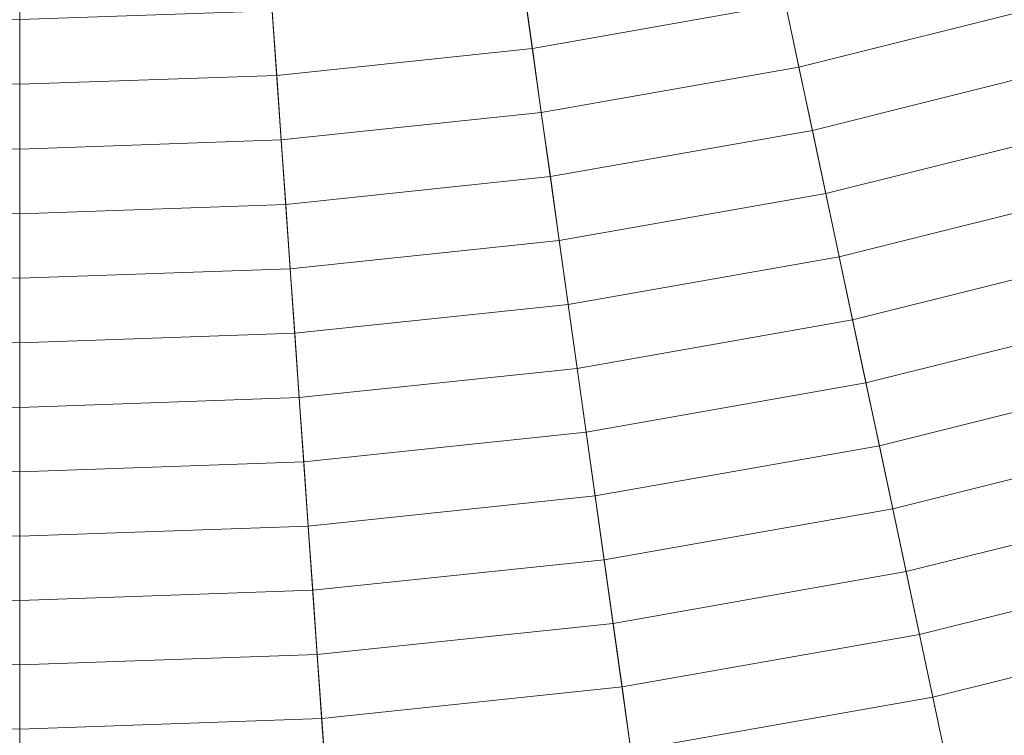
# Model space of a CAD drawing. Header units: centimetres. Extents: x -3.01 to 4.18, y -6.48 to 0.72.
# Tile 84 of 256: x 0.59 to 1.02, y -4.79 to -4.47. Entities that reach past the tile are written whole.
import ezdxf

# ---------------------------------------------------------------- set-up
doc = ezdxf.new("R2010")
doc.units = ezdxf.units.CM
doc.header["$LTSCALE"] = 2.54
doc.layers.add('Lucido design-1', color=7, linetype='Continuous')

# ---------------------------------------------------------------- blocks, each defined once
blk = doc.blocks.new('Gruppo-1')
at = {"color": 142, "linetype": 'Continuous', "lineweight": 9}
for points in [[(0.33533, -6.47076, -13.70234), (0.58636, -6.47952, -13.70234), (0.58636, -2.88306, -13.70234), (0.58621, -2.88305, -13.70234)], [(0.58636, -6.47952, -13.70234), (0.83739, -6.47076, -13.70234), (0.58651, -2.88305, -13.70234), (0.58636, -2.88306, -13.70234)], [(0.58636, -6.47952, -13.70234), (0.58636, -2.88306, -13.70234), (0.58636, -2.88306, -13.70234)], [(0.83739, -6.47076, -13.70234), (1.08719, -6.4445, -13.70234), (0.58666, -2.88304, -13.70234), (0.58651, -2.88305, -13.70234)], [(1.08719, -6.4445, -13.70234), (1.33456, -6.40089, -13.70234), (0.58681, -2.88301, -13.70234), (0.58666, -2.88304, -13.70234)], [(1.33456, -6.40089, -13.70234), (1.57828, -6.34012, -13.70234), (0.58696, -2.88298, -13.70234), (0.58681, -2.88301, -13.70234)], [(1.57828, -6.34012, -13.70234), (1.81716, -6.2625, -13.70234), (0.5871, -2.88293, -13.70234), (0.58696, -2.88298, -13.70234)], [(1.81716, -6.2625, -13.70234), (2.05005, -6.16841, -13.70234), (0.58724, -2.88287, -13.70234), (0.5871, -2.88293, -13.70234)], [(2.05005, -6.16841, -13.70234), (2.27581, -6.0583, -13.70234), (0.58738, -2.88281, -13.70234), (0.58724, -2.88287, -13.70234)], [(2.27581, -6.0583, -13.70234), (2.49334, -5.93271, -13.70234), (0.58751, -2.88273, -13.70234), (0.58738, -2.88281, -13.70234)], [(2.49334, -5.93271, -13.70234), (2.70158, -5.79225, -13.70234), (0.58763, -2.88265, -13.70234), (0.58751, -2.88273, -13.70234)], [(2.70158, -5.79225, -13.70234), (2.89951, -5.63761, -13.70234), (0.58775, -2.88255, -13.70234), (0.58763, -2.88265, -13.70234)], [(2.89951, -5.63761, -13.70234), (3.08618, -5.46953, -13.70234), (0.58786, -2.88245, -13.70234), (0.58775, -2.88255, -13.70234)], [(3.08618, -5.46953, -13.70234), (3.26066, -5.28885, -13.70234), (0.58797, -2.88234, -13.70234), (0.58786, -2.88245, -13.70234)], [(3.26066, -5.28885, -13.70234), (3.42212, -5.09643, -13.70234), (0.58806, -2.88223, -13.70234), (0.58797, -2.88234, -13.70234)], [(3.42212, -5.09643, -13.70234), (3.56976, -4.89322, -13.70234), (0.58815, -2.88211, -13.70234), (0.58806, -2.88223, -13.70234)], [(3.56976, -4.89322, -13.70234), (3.70286, -4.68021, -13.70234), (0.58823, -2.88198, -13.70234), (0.58815, -2.88211, -13.70234)], [(3.70286, -4.68021, -13.70234), (3.82078, -4.45843, -13.70234), (0.5883, -2.88185, -13.70234), (0.58823, -2.88198, -13.70234)], [(0.80818, -4.4592, -12.77612), (0.91773, -4.43988, -12.77612), (0.92366, -4.46778, -12.78226), (0.81215, -4.48744, -12.78226)], [(0.92366, -4.46778, -12.78226), (1.03354, -4.44038, -12.78226), (1.04139, -4.46778, -12.7885), (0.92959, -4.49566, -12.7885)], [(0.69754, -4.47083, -12.77612), (0.80818, -4.4592, -12.77612), (0.81215, -4.48744, -12.78226), (0.69953, -4.49928, -12.78226)], [(0.81215, -4.48744, -12.78226), (0.92366, -4.46778, -12.78226), (0.92959, -4.49566, -12.7885), (0.81611, -4.51567, -12.7885)], [(0.92959, -4.49566, -12.7885), (1.04139, -4.46778, -12.7885), (1.04924, -4.49516, -12.79485), (0.93551, -4.52351, -12.79485)], [(0.47518, -4.47083, -12.77612), (0.58636, -4.47471, -12.77612), (0.58636, -4.50323, -12.78226), (0.47319, -4.49928, -12.78226)], [(0.58636, -4.47471, -12.77612), (0.69754, -4.47083, -12.77612), (0.69953, -4.49928, -12.78226), (0.58636, -4.50323, -12.78226)], [(0.58636, -4.47471, -12.77612), (0.58636, -4.50323, -12.78226), (0.58636, -4.50323, -12.78226)], [(0.69953, -4.49928, -12.78226), (0.81215, -4.48744, -12.78226), (0.81611, -4.51567, -12.7885), (0.70152, -4.52771, -12.7885)], [(0.81611, -4.51567, -12.7885), (0.92959, -4.49566, -12.7885), (0.93551, -4.52351, -12.79485), (0.82008, -4.54387, -12.79485)], [(0.93551, -4.52351, -12.79485), (1.04924, -4.49516, -12.79485), (1.05709, -4.52251, -12.80129), (0.94143, -4.55135, -12.80129)], [(0.47319, -4.49928, -12.78226), (0.58636, -4.50323, -12.78226), (0.58636, -4.53173, -12.7885), (0.4712, -4.52771, -12.7885)], [(0.58636, -4.50323, -12.78226), (0.69953, -4.49928, -12.78226), (0.70152, -4.52771, -12.7885), (0.58636, -4.53173, -12.7885)], [(0.58636, -4.50323, -12.78226), (0.58636, -4.53173, -12.7885), (0.58636, -4.53173, -12.7885)], [(0.70152, -4.52771, -12.7885), (0.81611, -4.51567, -12.7885), (0.82008, -4.54387, -12.79485), (0.7035, -4.55612, -12.79485)], [(0.82008, -4.54387, -12.79485), (0.93551, -4.52351, -12.79485), (0.94143, -4.55135, -12.80129), (0.82404, -4.57205, -12.80129)], [(0.94143, -4.55135, -12.80129), (1.05709, -4.52251, -12.80129), (1.06492, -4.54984, -12.80783), (0.94734, -4.57916, -12.80783)], [(0.4712, -4.52771, -12.7885), (0.58636, -4.53173, -12.7885), (0.58636, -4.56021, -12.79485), (0.46922, -4.55612, -12.79485)], [(0.58636, -4.53173, -12.7885), (0.70152, -4.52771, -12.7885), (0.7035, -4.55612, -12.79485), (0.58636, -4.56021, -12.79485)], [(0.58636, -4.53173, -12.7885), (0.58636, -4.56021, -12.79485), (0.58636, -4.56021, -12.79485)], [(0.7035, -4.55612, -12.79485), (0.82008, -4.54387, -12.79485), (0.82404, -4.57205, -12.80129), (0.70549, -4.58451, -12.80129)], [(0.94734, -4.57916, -12.80783), (1.06492, -4.54984, -12.80783), (1.07275, -4.57715, -12.81447), (0.95324, -4.60695, -12.81447)], [(0.82404, -4.57205, -12.80129), (0.94143, -4.55135, -12.80129), (0.94734, -4.57916, -12.80783), (0.82799, -4.6002, -12.80783)], [(0.46922, -4.55612, -12.79485), (0.58636, -4.56021, -12.79485), (0.58636, -4.58867, -12.80129), (0.46723, -4.58451, -12.80129)], [(0.58636, -4.56021, -12.79485), (0.7035, -4.55612, -12.79485), (0.70549, -4.58451, -12.80129), (0.58636, -4.58867, -12.80129)], [(0.58636, -4.56021, -12.79485), (0.58636, -4.58867, -12.80129), (0.58636, -4.58867, -12.80129)], [(0.70549, -4.58451, -12.80129), (0.82404, -4.57205, -12.80129), (0.82799, -4.6002, -12.80783), (0.70747, -4.61287, -12.80783)], [(0.82799, -4.6002, -12.80783), (0.94734, -4.57916, -12.80783), (0.95324, -4.60695, -12.81447), (0.83195, -4.62834, -12.81447)], [(0.95324, -4.60695, -12.81447), (1.07275, -4.57715, -12.81447), (1.08058, -4.60444, -12.82121), (0.95915, -4.63472, -12.82121)], [(0.46723, -4.58451, -12.80129), (0.58636, -4.58867, -12.80129), (0.58636, -4.6171, -12.80783), (0.46525, -4.61287, -12.80783)], [(0.58636, -4.58867, -12.80129), (0.70549, -4.58451, -12.80129), (0.70747, -4.61287, -12.80783), (0.58636, -4.6171, -12.80783)], [(0.58636, -4.58867, -12.80129), (0.58636, -4.6171, -12.80783), (0.58636, -4.6171, -12.80783)], [(0.70747, -4.61287, -12.80783), (0.82799, -4.6002, -12.80783), (0.83195, -4.62834, -12.81447), (0.70945, -4.64121, -12.81447)], [(0.83195, -4.62834, -12.81447), (0.95324, -4.60695, -12.81447), (0.95915, -4.63472, -12.82121), (0.8359, -4.65645, -12.82121)], [(0.95915, -4.63472, -12.82121), (1.08058, -4.60444, -12.82121), (1.0884, -4.6317, -12.82804), (0.96504, -4.66246, -12.82804)], [(0.46525, -4.61287, -12.80783), (0.58636, -4.6171, -12.80783), (0.58636, -4.64551, -12.81447), (0.46327, -4.64121, -12.81447)], [(0.58636, -4.6171, -12.80783), (0.70747, -4.61287, -12.80783), (0.70945, -4.64121, -12.81447), (0.58636, -4.64551, -12.81447)], [(0.58636, -4.6171, -12.80783), (0.58636, -4.64551, -12.81447), (0.58636, -4.64551, -12.81447)], [(0.70945, -4.64121, -12.81447), (0.83195, -4.62834, -12.81447), (0.8359, -4.65645, -12.82121), (0.71143, -4.66953, -12.82121)], [(0.96504, -4.66246, -12.82804), (1.0884, -4.6317, -12.82804), (1.09621, -4.65895, -12.83497), (0.97094, -4.69018, -12.83497)], [(0.8359, -4.65645, -12.82121), (0.95915, -4.63472, -12.82121), (0.96504, -4.66246, -12.82804), (0.83985, -4.68454, -12.82804)], [(0.46327, -4.64121, -12.81447), (0.58636, -4.64551, -12.81447), (0.58636, -4.6739, -12.82121), (0.46129, -4.66953, -12.82121)], [(0.58636, -4.64551, -12.81447), (0.70945, -4.64121, -12.81447), (0.71143, -4.66953, -12.82121), (0.58636, -4.6739, -12.82121)], [(0.58636, -4.64551, -12.81447), (0.58636, -4.6739, -12.82121), (0.58636, -4.6739, -12.82121)], [(0.71143, -4.66953, -12.82121), (0.8359, -4.65645, -12.82121), (0.83985, -4.68454, -12.82804), (0.71341, -4.69782, -12.82804)], [(0.97094, -4.69018, -12.83497), (1.09621, -4.65895, -12.83497), (1.10401, -4.68617, -12.842), (0.97682, -4.71788, -12.842)], [(0.83985, -4.68454, -12.82804), (0.96504, -4.66246, -12.82804), (0.97094, -4.69018, -12.83497), (0.84379, -4.7126, -12.83497)], [(0.46129, -4.66953, -12.82121), (0.58636, -4.6739, -12.82121), (0.58636, -4.70226, -12.82804), (0.45931, -4.69782, -12.82804)], [(0.58636, -4.6739, -12.82121), (0.71143, -4.66953, -12.82121), (0.71341, -4.69782, -12.82804), (0.58636, -4.70226, -12.82804)], [(0.58636, -4.6739, -12.82121), (0.58636, -4.70226, -12.82804), (0.58636, -4.70226, -12.82804)], [(0.71341, -4.69782, -12.82804), (0.83985, -4.68454, -12.82804), (0.84379, -4.7126, -12.83497), (0.71539, -4.7261, -12.83497)], [(0.97682, -4.71788, -12.842), (1.10401, -4.68617, -12.842), (1.11181, -4.71337, -12.84913), (0.98271, -4.74556, -12.84913)], [(0.84379, -4.7126, -12.83497), (0.97094, -4.69018, -12.83497), (0.97682, -4.71788, -12.842), (0.84773, -4.74064, -12.842)], [(0.45931, -4.69782, -12.82804), (0.58636, -4.70226, -12.82804), (0.58636, -4.7306, -12.83497), (0.45733, -4.7261, -12.83497)], [(0.58636, -4.70226, -12.82804), (0.71341, -4.69782, -12.82804), (0.71539, -4.7261, -12.83497), (0.58636, -4.7306, -12.83497)], [(0.58636, -4.70226, -12.82804), (0.58636, -4.7306, -12.83497), (0.58636, -4.7306, -12.83497)], [(0.71539, -4.7261, -12.83497), (0.84379, -4.7126, -12.83497), (0.84773, -4.74064, -12.842), (0.71737, -4.75435, -12.842)], [(0.98271, -4.74556, -12.84913), (1.11181, -4.71337, -12.84913), (1.11961, -4.74054, -12.85636), (0.98858, -4.77321, -12.85636)], [(0.84773, -4.74064, -12.842), (0.97682, -4.71788, -12.842), (0.98271, -4.74556, -12.84913), (0.85167, -4.76866, -12.84913)], [(0.45733, -4.7261, -12.83497), (0.58636, -4.7306, -12.83497), (0.58636, -4.75892, -12.842), (0.45536, -4.75435, -12.842)], [(0.58636, -4.7306, -12.83497), (0.71539, -4.7261, -12.83497), (0.71737, -4.75435, -12.842), (0.58636, -4.75892, -12.842)], [(0.58636, -4.7306, -12.83497), (0.58636, -4.75892, -12.842), (0.58636, -4.75892, -12.842)], [(0.71737, -4.75435, -12.842), (0.84773, -4.74064, -12.842), (0.85167, -4.76866, -12.84913), (0.71934, -4.78257, -12.84913)], [(0.98858, -4.77321, -12.85636), (1.11961, -4.74054, -12.85636), (1.12739, -4.76769, -12.86369), (0.99446, -4.80084, -12.86369)], [(0.85167, -4.76866, -12.84913), (0.98271, -4.74556, -12.84913), (0.98858, -4.77321, -12.85636), (0.8556, -4.79666, -12.85636)], [(0.45536, -4.75435, -12.842), (0.58636, -4.75892, -12.842), (0.58636, -4.78722, -12.84913), (0.45338, -4.78257, -12.84913)], [(0.58636, -4.75892, -12.842), (0.71737, -4.75435, -12.842), (0.71934, -4.78257, -12.84913), (0.58636, -4.78722, -12.84913)], [(0.58636, -4.75892, -12.842), (0.58636, -4.78722, -12.84913), (0.58636, -4.78722, -12.84913)], [(0.71934, -4.78257, -12.84913), (0.85167, -4.76866, -12.84913), (0.8556, -4.79666, -12.85636), (0.72131, -4.81077, -12.85636)], [(0.99446, -4.80084, -12.86369), (1.12739, -4.76769, -12.86369), (1.13517, -4.79482, -12.87112), (1.00032, -4.82844, -12.87112)], [(0.8556, -4.79666, -12.85636), (0.98858, -4.77321, -12.85636), (0.99446, -4.80084, -12.86369), (0.85953, -4.82463, -12.86369)], [(0.45338, -4.78257, -12.84913), (0.58636, -4.78722, -12.84913), (0.58636, -4.81549, -12.85636), (0.45141, -4.81077, -12.85636)], [(0.58636, -4.78722, -12.84913), (0.71934, -4.78257, -12.84913), (0.72131, -4.81077, -12.85636), (0.58636, -4.81549, -12.85636)], [(0.58636, -4.78722, -12.84913), (0.58636, -4.81549, -12.85636), (0.58636, -4.81549, -12.85636)]]:
    blk.add_3dface(points, dxfattribs=at)

msp = doc.modelspace()

# ---------------------------------------------------------------- block references
at = {"layer": 'Lucido design-1', "color": 7}
msp.add_blockref('Gruppo-1', (0, 0), dxfattribs=at)

doc.saveas('drawing.dxf')
